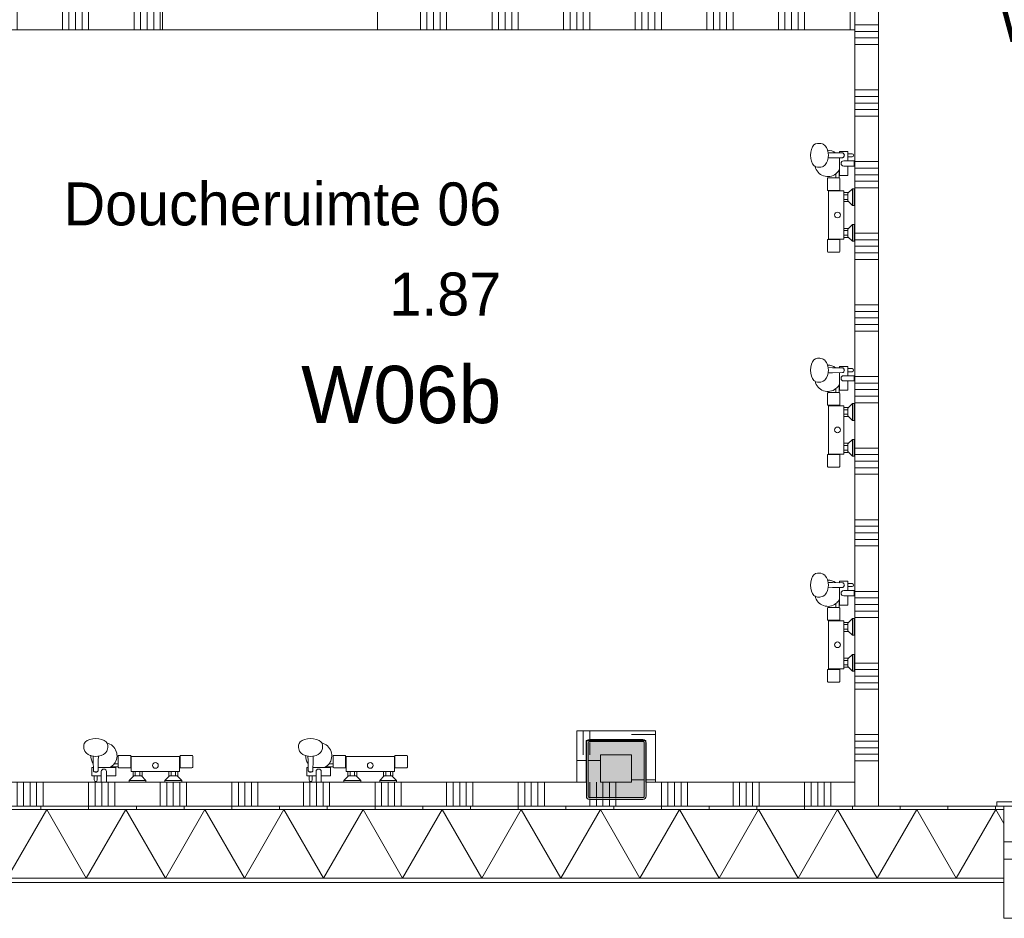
# Model space of a CAD drawing. Header units: millimetres. Extents: x -850 to 154668, y -25041 to 71030.
# Tile 19 of 211: x 47111 to 51237, y -470 to 3293. Entities that reach past the tile are written whole.
import ezdxf
from ezdxf.enums import TextEntityAlignment as Align

# ---------------------------------------------------------------- set-up
doc = ezdxf.new("R2010")
doc.units = ezdxf.units.MM
doc.header["$MEASUREMENT"] = 0
doc.linetypes.add('B0702', pattern=[117.37, 78.119999, -39.250001])
for name, color, linetype in [('New_# trashcan Laagscheidingslijnen', 7, 'Continuous'), ('New_21 Buitenwanden', 7, 'Continuous'), ('New_21 Buitenwanden Doorsnede-arcering', 7, 'Continuous'), ('New_21 Buitenwanden Laagscheidingslijnen', 7, 'Continuous'), ('New_21 Buitenwanden Ramen', 7, 'Continuous'), ('New_22 NC Binnenwanden', 7, 'Continuous'), ('New_22 NC Binnenwanden Deuren', 7, 'Continuous'), ('New_22 NC Binnenwanden Doorsnede-arcering', 7, 'Continuous'), ('New_23 Vloeren', 7, 'Continuous'), ('New_74 Sanitair', 7, 'Continuous'), ('New_Z Ruimtefuncties', 7, 'Continuous'), ('New_Z Ruimtefuncties Zone omranding', 7, 'Continuous'), ('New_Z Ruimtefuncties Zone tekst', 7, 'Continuous'), ('S-COLS-____-OTLN.RVT S', 7, 'Continuous'), ('S-COLS-____-OTLN.RVT S 2D arcering', 7, 'Continuous')]:
    doc.layers.add(name, color=color, linetype=linetype)
doc.styles.add('GENERATED_STYLE_1', font='txt')
doc.styles.add('GENERATED_STYLE_2', font='txt')

# ---------------------------------------------------------------- blocks, each defined once
blk = doc.blocks.new('Slab_4_2', base_point=(42240, 24215))
at = {"layer": 'New_23 Vloeren', "color": 1, "linetype": 'Continuous', "lineweight": 0, "flags": 128}
blk.add_lwpolyline([(73125, 1975.4), (61760, 1975.4), (61760, 0), (45460.8, 0), (45460.8, 6520), (44275, 6520), (44275, 22415), (42240, 22415), (42240, 24215), (45785, 24215), (45785, 24035), (45785.9, 24035), (45785.9, 22795.4), (45875.9, 22795.4), (45875.9, 22645), (45785.9, 22645), (45785.9, 21400), (49560, 21400), (49560, 23250, 0.378329), (48662.8, 24261.4), (47275.4, 24261.4), (47275.4, 26285)], format="xyb", dxfattribs=at)
blk = doc.blocks.new('*X80')
at = {"layer": 'New_22 NC Binnenwanden Doorsnede-arcering', "color": 254, "linetype": 'Continuous', "lineweight": 0, "true_color": 0xe9ebeb}
for p, q in [((45900, 100), (45900, 0)), ((45927.4, 100), (45927.4, 0)), ((45954.9, 100), (45954.9, 0)), ((45982.3, 100), (45982.3, 0)), ((46009.7, 100), (46009.7, 0)), ((46200, 100), (46200, 0)), ((46227.4, 100), (46227.4, 0)), ((46254.9, 100), (46254.9, 0)), ((46282.3, 100), (46282.3, 0)), ((46309.7, 100), (46309.7, 0)), ((46500, 100), (46500, 0)), ((46527.4, 100), (46527.4, 0)), ((46554.9, 100), (46554.9, 0)), ((46582.3, 100), (46582.3, 0)), ((46609.7, 100), (46609.7, 0)), ((46800, 100), (46800, 0)), ((46827.4, 100), (46827.4, 0)), ((46854.9, 100), (46854.9, 0)), ((46882.3, 100), (46882.3, 0)), ((46909.7, 100), (46909.7, 0)), ((47100, 100), (47100, 0)), ((47127.4, 100), (47127.4, 0)), ((47154.9, 100), (47154.9, 0)), ((47182.3, 100), (47182.3, 0)), ((47209.7, 100), (47209.7, 0)), ((47400, 100), (47400, 0)), ((47427.4, 100), (47427.4, 0)), ((47454.9, 100), (47454.9, 0)), ((47482.3, 100), (47482.3, 0)), ((47509.7, 100), (47509.7, 0)), ((47700, 100), (47700, 0)), ((47727.4, 100), (47727.4, 0)), ((47754.9, 100), (47754.9, 0)), ((47782.3, 100), (47782.3, 0)), ((47809.7, 100), (47809.7, 0)), ((48000, 100), (48000, 0)), ((48027.4, 100), (48027.4, 0)), ((48054.9, 100), (48054.9, 0)), ((48082.3, 100), (48082.3, 0)), ((48109.7, 100), (48109.7, 0)), ((48300, 100), (48300, 0)), ((48327.4, 100), (48327.4, 0)), ((48354.9, 100), (48354.9, 0)), ((48382.3, 100), (48382.3, 0)), ((48409.7, 100), (48409.7, 0)), ((48600, 100), (48600, 0)), ((48627.4, 100), (48627.4, 0)), ((48654.9, 100), (48654.9, 0)), ((48682.3, 100), (48682.3, 0)), ((48709.7, 100), (48709.7, 0)), ((48900, 100), (48900, 0)), ((48927.4, 100), (48927.4, 0)), ((48954.9, 100), (48954.9, 0)), ((48982.3, 100), (48982.3, 0)), ((49009.7, 100), (49009.7, 0)), ((49200, 100), (49200, 0)), ((49227.4, 100), (49227.4, 0)), ((49254.9, 100), (49254.9, 0)), ((49282.3, 100), (49282.3, 0)), ((49309.7, 100), (49309.7, 0)), ((49800, 100), (49800, 0)), ((49827.4, 100), (49827.4, 0)), ((49854.9, 100), (49854.9, 0)), ((49882.3, 100), (49882.3, 0)), ((49909.7, 100), (49909.7, 0)), ((50100, 100), (50100, 0)), ((50127.4, 100), (50127.4, 0)), ((50154.9, 100), (50154.9, 0)), ((50182.3, 100), (50182.3, 0)), ((50209.7, 100), (50209.7, 0)), ((50400, 100), (50400, 0)), ((50427.4, 100), (50427.4, 0)), ((50454.9, 100), (50454.9, 0)), ((50482.3, 100), (50482.3, 0)), ((50509.7, 100), (50509.7, 0)), ((45600, 25), (45600, 0)), ((45627.4, 25), (45627.4, 0)), ((45654.9, 25), (45654.9, 0)), ((45682.3, 25), (45682.3, 0)), ((45709.7, 25), (45709.7, 0)), ((49500, 25.4), (49500, 0)), ((49527.4, 25), (49527.4, 0)), ((49554.9, 25), (49554.9, 0)), ((49582.3, 25), (49582.3, 0)), ((49609.7, 25), (49609.7, 0))]:
    blk.add_line(p, q, dxfattribs=at)
blk = doc.blocks.new('*X81')
at = {"layer": 'New_22 NC Binnenwanden Doorsnede-arcering', "color": 254, "linetype": 'Continuous', "lineweight": 0, "true_color": 0xe9ebeb}
for p, q in [((49500, 100), (49500, 33.4)), ((49527.4, 100), (49527.4, 33)), ((49554.9, 100), (49554.9, 33)), ((49582.3, 100), (49582.3, 33)), ((49609.7, 100), (49609.7, 33))]:
    blk.add_line(p, q, dxfattribs=at)
blk = doc.blocks.new('*X82')
at = {"layer": 'New_22 NC Binnenwanden Doorsnede-arcering', "color": 254, "linetype": 'Continuous', "lineweight": 0, "true_color": 0xe9ebeb}
for p, q in [((45600, 100), (45600, 33)), ((45627.4, 100), (45627.4, 33)), ((45654.9, 100), (45654.9, 33)), ((45682.3, 100), (45682.3, 33)), ((45709.7, 100), (45709.7, 33))]:
    blk.add_line(p, q, dxfattribs=at)
blk = doc.blocks.new('Wall_15_2', base_point=(45460, 0))
at = {"layer": 'New_22 NC Binnenwanden', "color": 8, "linetype": 'Continuous', "lineweight": 0, "true_color": 0x778488, "flags": 128}
for points in [[(45485, 100), (45460, 100)], [(45460, 0), (45460, 100)], [(45675, 100), (45493, 100)], [(49445, 100), (45775, 100)], [(49675, 100), (49545, 100)], [(50610, 100), (49775, 100)], [(50610, 0), (50610, 100)], [(45460, 0), (50610, 0)]]:
    blk.add_lwpolyline(points, dxfattribs=at)
at = {"layer": 'New_22 NC Binnenwanden', "color": 8, "lineweight": 0, "true_color": 0x778488}
for name in ['*X80', '*X82', '*X81']:
    blk.add_blockref(name, (0, 0), dxfattribs=at)
blk = doc.blocks.new('Douche armatuur 22')
at = {"layer": 'New_74 Sanitair', "color": 1, "linetype": 'Continuous', "lineweight": 0}
for p, q in [((-40, 0), (-110, 0)), ((-110, 0), (-110, -7)), ((-40, -7), (-40, 0)), ((110, 0), (40, 0)), ((40, 0), (40, -7)), ((110, -7), (110, 0)), ((-110, -7), (-91, -27)), ((-110, -7), (-40, -7)), ((-91, -27), (-94, -27)), ((-94, -27), (-94, -44)), ((-91, -27), (-59, -27)), ((-84.5, -27), (-84.5, -44)), ((-65.5, -27), (-65.5, -44)), ((-59, -27), (-40, -7)), ((-56, -27), (-59, -27)), ((-56, -44), (-56, -27)), ((40, -7), (59, -27)), ((40, -7), (110, -7)), ((59, -27), (56, -27)), ((56, -27), (56, -44)), ((59, -27), (91, -27)), ((65.5, -27), (65.5, -44)), ((84.5, -27), (84.5, -44)), ((91, -27), (110, -7)), ((94, -27), (91, -27)), ((94, -44), (94, -27)), ((205, -26), (166, -26)), ((166, -26), (166, -62)), ((227, 0), (205, 0)), ((205, 0), (205, -26)), ((205, -26), (205, -44)), ((227, -26), (227, 0)), ((243.5, -26), (227, -26)), ((227, -44), (227, -26)), ((227, -44), (227, -26)), ((243.5, -9), (243.5, -26)), ((243.5, -26), (256.5, -26)), ((250, -41.2), (247.4, -41.6)), ((252.6, -41.6), (250, -41.2)), ((256.5, -26), (256.5, -9)), ((266, -26), (256.5, -26)), ((266, -62), (266, -26)), ((-156, -63.1), (-156, -108.9)), ((-103, -60.1), (-153, -60.1)), ((-103, -61), (-103, -60.1)), ((-101, -61), (-103, -61)), ((-103, -61), (-103, -107)), ((-94, -44), (-101, -44)), ((-101, -44), (-101, -61)), ((-101, -107), (-101, -61)), ((-94, -44), (-56, -44)), ((56, -44), (-56, -44)), ((56, -44), (94, -44)), ((101, -44), (94, -44)), ((101, -61), (101, -44)), ((103, -61), (101, -61)), ((101, -61), (101, -107.2)), ((153, -60.1), (103, -60.1)), ((103, -60.1), (103, -61)), ((103, -107), (103, -61)), ((156, -63.5), (156, -63.1)), ((187.3, -63.5), (156, -63.5)), ((156, -76.5), (156, -63.5)), ((156, -108.9), (156, -76.5)), ((156, -76.5), (172.7, -76.5)), ((166, -62), (190, -62)), ((190, -62), (239.8, -62)), ((239.5, -91.1), (240, -48.8)), ((240, -48.8), (240.2, -47.2)), ((240.2, -47.2), (240.9, -45.7)), ((240.9, -45.7), (242.1, -44.3)), ((242.1, -44.3), (243.5, -43.3)), ((243.5, -43.3), (245, -42.8)), ((247.4, -41.6), (245, -42.8)), ((245, -42.8), (245.2, -42.7)), ((245, -42.8), (245, -42.8)), ((245.2, -42.7), (247, -42.5)), ((247, -42.5), (253, -42.5)), ((255, -42.8), (252.6, -41.6)), ((253, -42.5), (254.8, -42.7)), ((254.8, -42.7), (255, -42.8)), ((255, -42.8), (255, -42.8)), ((255, -42.8), (256.5, -43.3)), ((256.5, -43.3), (257.9, -44.3)), ((257.9, -44.3), (259.1, -45.7)), ((259.1, -45.7), (259.8, -47.2)), ((259.8, -47.2), (260, -48.8)), ((260.5, -91.1), (260, -48.8)), ((260.3, -77.9), (260.2, -62)), ((260.2, -62), (266, -62)), ((-153, -111.9), (-103, -111.9)), ((-103, -111.9), (-103, -107)), ((-103, -107), (-101, -107)), ((-101, -107), (-101, -107.2)), ((-101, -107.2), (-101, -107.8)), ((-101, -107.8), (-101, -108)), ((-101, -108), (101, -108)), ((101, -107.2), (101, -107)), ((101, -107), (103, -107)), ((101, -107.8), (101, -107.2)), ((101, -108), (101, -107.8)), ((103, -107), (103, -111.9)), ((103, -111.9), (153, -111.9)), ((208.4, -123.6), (203.6, -130.3)), ((210.5, -121.8), (208.4, -123.6)), ((217.8, -116.4), (210.5, -121.8)), ((227.2, -112.2), (217.8, -116.4)), ((232.4, -110.8), (227.2, -112.2)), ((240.9, -108.8), (232.4, -110.8)), ((239, -109.3), (239.5, -91.1)), ((250, -108.1), (240.9, -108.8)), ((259.1, -108.8), (250, -108.1)), ((267.6, -110.8), (259.1, -108.8)), ((261, -109.3), (260.5, -91.1)), ((267.6, -110.8), (271, -111.7)), ((272.8, -112.2), (271, -111.7)), ((282.2, -116.4), (272.8, -112.2)), ((289.5, -121.8), (282.2, -116.4)), ((291.6, -123.6), (289.5, -121.8)), ((296.4, -130.3), (291.6, -123.6)), ((200.5, -140.4), (200, -143.6)), ((200, -143.6), (200, -154.2)), ((200, -154.2), (201.7, -161.6)), ((202.2, -133), (200.5, -140.4)), ((201.7, -161.6), (203.4, -164)), ((203.6, -130.3), (202.2, -133)), ((203.4, -164), (206.7, -168.5)), ((293.3, -168.5), (298.3, -161.6)), ((297.8, -133), (296.4, -130.3)), ((299.5, -140.4), (297.8, -133)), ((298.3, -161.6), (300, -154.2)), ((300, -143.6), (299.5, -140.4)), ((300, -154.2), (300, -143.6)), ((206.7, -168.5), (214.6, -174.5)), ((214.6, -174.5), (225, -179)), ((225, -179), (237.1, -181.9)), ((237.1, -181.9), (250, -182.9)), ((250, -182.9), (262.9, -181.9)), ((262.9, -181.9), (275, -179)), ((275, -179), (285.4, -174.5)), ((285.4, -174.5), (293.3, -168.5))]:
    blk.add_line(p, q, dxfattribs=at)
blk.add_circle((0, -70), 12, dxfattribs=at)
for centre, radius, start, end in [((250, -9), 6.5, 0, 180), ((-153, -63.1), 3, 90, 180), ((153, -63.1), 3, 0, 90), ((216, -110.5), 55, 141.8869, 256.7735), ((216, -110.5), 55, 121.3994, 141.8869), ((216, -110.5), 55, 118.2578, 121.3994), ((216, -44), 11, 180, 0), ((216.2, -110.3), 54.8, 358.5584, 36.3009), ((-153, -108.9), 3, 180, 270), ((153, -108.9), 3, 270, 0)]:
    blk.add_arc(centre, radius, start, end, dxfattribs=at)
blk = doc.blocks.new('*X804')
at = {"layer": 'New_22 NC Binnenwanden Doorsnede-arcering', "color": 254, "linetype": 'Continuous', "lineweight": 0, "true_color": 0xe9ebeb}
blk.add_line((49760, 300), (49775, 300), dxfattribs=at)
blk = doc.blocks.new('*X805')
at = {"layer": 'New_22 NC Binnenwanden Doorsnede-arcering', "color": 254, "linetype": 'Continuous', "lineweight": 0, "true_color": 0xe9ebeb}
blk.add_line((49675, 300), (49760, 300), dxfattribs=at)
blk = doc.blocks.new('*X807')
at = {"layer": 'New_22 NC Binnenwanden Doorsnede-arcering', "color": 254, "linetype": 'Continuous', "lineweight": 0, "true_color": 0xe9ebeb}
blk.add_line((49675, 109.7), (49727, 109.7), dxfattribs=at)
blk = doc.blocks.new('*X808')
at = {"layer": 'New_22 NC Binnenwanden Doorsnede-arcering', "color": 254, "linetype": 'Continuous', "lineweight": 0, "true_color": 0xe9ebeb}
blk.add_line((49735, 109.7), (49775, 109.7), dxfattribs=at)
blk = doc.blocks.new('Wall_146_2', base_point=(49775, 0))
at = {"layer": 'New_# trashcan Laagscheidingslijnen', "color": 8, "linetype": 'Continuous', "lineweight": 0, "true_color": 0x778488}
for p, q in [((49675, 200), (49675, 100)), ((49775, 100), (49775, 200))]:
    blk.add_line(p, q, dxfattribs=at)
at = {"layer": 'New_22 NC Binnenwanden', "color": 8, "linetype": 'Continuous', "lineweight": 0, "true_color": 0x778488, "flags": 128}
for points in [[(49775, 315), (49675, 315)], [(49775, 200), (49775, 315)], [(49675, 215), (49675, 200)]]:
    blk.add_lwpolyline(points, dxfattribs=at)
at = {"layer": 'New_22 NC Binnenwanden', "color": 8, "lineweight": 0, "true_color": 0x778488}
for name in ['*X805', '*X804', '*X807', '*X808']:
    blk.add_blockref(name, (0, 0), dxfattribs=at)
blk = doc.blocks.new('*X812')
at = {"layer": 'New_22 NC Binnenwanden Doorsnede-arcering', "color": 254, "linetype": 'Continuous', "lineweight": 0, "true_color": 0xe9ebeb}
for p, q in [((49445.1, 314.9), (49445.1, 315)), ((49472.6, 287.4), (49472.6, 315)), ((49500, 274.6), (49500, 315))]:
    blk.add_line(p, q, dxfattribs=at)
blk = doc.blocks.new('*X813')
at = {"layer": 'New_22 NC Binnenwanden Doorsnede-arcering', "color": 254, "linetype": 'Continuous', "lineweight": 0, "true_color": 0xe9ebeb}
blk.add_line((49500, 260), (49500, 266.6), dxfattribs=at)
blk = doc.blocks.new('*X814')
at = {"layer": 'New_22 NC Binnenwanden Doorsnede-arcering', "color": 254, "linetype": 'Continuous', "lineweight": 0, "true_color": 0xe9ebeb}
for p, q in [((49445.1, 215), (49445.1, 314.9)), ((49472.6, 215), (49472.6, 287.4))]:
    blk.add_line(p, q, dxfattribs=at)
blk = doc.blocks.new('*X815')
at = {"layer": 'New_22 NC Binnenwanden Doorsnede-arcering', "color": 254, "linetype": 'Continuous', "lineweight": 0, "true_color": 0xe9ebeb}
blk.add_line((49500, 215), (49500, 260), dxfattribs=at)
blk = doc.blocks.new('Wall_147_2', base_point=(49775, 315))
at = {"layer": 'New_22 NC Binnenwanden', "color": 8, "linetype": 'Continuous', "lineweight": 0, "true_color": 0x778488, "flags": 128}
for points in [[(49675, 315), (49445, 315)], [(49445, 315), (49445, 215)], [(49545, 215), (49675, 215)]]:
    blk.add_lwpolyline(points, dxfattribs=at)
at = {"layer": 'New_22 NC Binnenwanden', "color": 8, "lineweight": 0, "true_color": 0x778488}
for name in ['*X812', '*X814', '*X813', '*X815']:
    blk.add_blockref(name, (0, 0), dxfattribs=at)
blk = doc.blocks.new('*X819')
at = {"layer": 'New_22 NC Binnenwanden Doorsnede-arcering', "color": 254, "linetype": 'Continuous', "lineweight": 0, "true_color": 0xe9ebeb}
blk.add_line((49485, 190.3), (49445, 190.3), dxfattribs=at)
blk = doc.blocks.new('*X820')
at = {"layer": 'New_22 NC Binnenwanden Doorsnede-arcering', "color": 254, "linetype": 'Continuous', "lineweight": 0, "true_color": 0xe9ebeb}
blk.add_line((49545, 190.3), (49493, 190.3), dxfattribs=at)
blk = doc.blocks.new('Wall_148_2', base_point=(49445, 315))
at = {"layer": 'New_# trashcan Laagscheidingslijnen', "color": 8, "linetype": 'Continuous', "lineweight": 0, "true_color": 0x778488}
for p, q in [((49445, 200), (49445, 100)), ((49545, 100), (49545, 200))]:
    blk.add_line(p, q, dxfattribs=at)
at = {"layer": 'New_22 NC Binnenwanden', "color": 8, "linetype": 'Continuous', "lineweight": 0, "true_color": 0x778488, "flags": 128}
for points in [[(49445, 215), (49445, 200)], [(49545, 200), (49545, 215)]]:
    blk.add_lwpolyline(points, dxfattribs=at)
at = {"layer": 'New_22 NC Binnenwanden', "color": 8, "lineweight": 0, "true_color": 0x778488}
for name in ['*X819', '*X820']:
    blk.add_blockref(name, (0, 0), dxfattribs=at)
blk = doc.blocks.new('*X1056')
at = {"layer": 'New_21 Buitenwanden Doorsnede-arcering', "linetype": 'Continuous', "lineweight": 0, "true_color": 0xe9ebeb}
for points in [[(45750, -302.1), (45600, -302.1), (45600, -302.2), (45750, -302.2)], [(46050, -302.1), (45900, -302.1), (45900, -302.2), (46050, -302.2)], [(46350, -302.1), (46200, -302.1), (46200, -302.2), (46350, -302.2)], [(46650, -302.1), (46500, -302.1), (46500, -302.2), (46650, -302.2)], [(46950, -302.1), (46800, -302.1), (46800, -302.2), (46950, -302.2)], [(47250, -302.1), (47100, -302.1), (47100, -302.2), (47250, -302.2)], [(47550, -302.1), (47400, -302.1), (47400, -302.2), (47550, -302.2)], [(47850, -302.1), (47700, -302.1), (47700, -302.2), (47850, -302.2)], [(48150, -302.1), (48000, -302.1), (48000, -302.2), (48150, -302.2)], [(48450, -302.1), (48300, -302.1), (48300, -302.2), (48450, -302.2)], [(48750, -302.1), (48600, -302.1), (48600, -302.2), (48750, -302.2)], [(49050, -302.1), (48900, -302.1), (48900, -302.2), (49050, -302.2)], [(49350, -302.1), (49200, -302.1), (49200, -302.2), (49350, -302.2)], [(49650, -302.1), (49500, -302.1), (49500, -302.2), (49650, -302.2)], [(49950, -302.1), (49800, -302.1), (49800, -302.2), (49950, -302.2)], [(50250, -302.1), (50100, -302.1), (50100, -302.2), (50250, -302.2)], [(50550, -302.1), (50400, -302.1), (50400, -302.2), (50550, -302.2)], [(50850, -302.1), (50700, -302.1), (50700, -302.2), (50850, -302.2)], [(51150, -302.1), (51000, -302.1), (51000, -302.2), (51150, -302.2)]]:
    blk.add_hatch(color=254, dxfattribs=at).paths.add_polyline_path(points)
blk = doc.blocks.new('*X1062')
at = {"layer": 'New_21 Buitenwanden Doorsnede-arcering', "linetype": 'Continuous', "lineweight": 0, "true_color": 0xe9ebeb}
for points in [[(45750, -15), (45600, -15), (45600, -15.1), (45750, -15.1)], [(46050, -15), (45900, -15), (45900, -15.1), (46050, -15.1)], [(46350, -15), (46200, -15), (46200, -15.1), (46350, -15.1)], [(46650, -15), (46500, -15), (46500, -15.1), (46650, -15.1)], [(46950, -15), (46800, -15), (46800, -15.1), (46950, -15.1)], [(47250, -15), (47100, -15), (47100, -15.1), (47250, -15.1)], [(47550, -15), (47400, -15), (47400, -15.1), (47550, -15.1)], [(47850, -15), (47700, -15), (47700, -15.1), (47850, -15.1)], [(48150, -15), (48000, -15), (48000, -15.1), (48150, -15.1)], [(48450, -15), (48300, -15), (48300, -15.1), (48450, -15.1)], [(48750, -15), (48600, -15), (48600, -15.1), (48750, -15.1)], [(49050, -15), (48900, -15), (48900, -15.1), (49050, -15.1)], [(49350, -15), (49200, -15), (49200, -15.1), (49350, -15.1)], [(49650, -15), (49500, -15), (49500, -15.1), (49650, -15.1)], [(49950, -15), (49800, -15), (49800, -15.1), (49950, -15.1)], [(50250, -15), (50100, -15), (50100, -15.1), (50250, -15.1)], [(50550, -15), (50400, -15), (50400, -15.1), (50550, -15.1)], [(50850, -15), (50700, -15), (50700, -15.1), (50850, -15.1)], [(51150, -15), (51000, -15), (51000, -15.1), (51150, -15.1)]]:
    blk.add_hatch(color=254, dxfattribs=at).paths.add_polyline_path(points)
blk = doc.blocks.new('*X1068')
at = {"layer": 'New_21 Buitenwanden Doorsnede-arcering', "color": 254, "linetype": 'Continuous', "lineweight": 0, "true_color": 0xe9ebeb}
for p, q in [((45510, -114.5), (45567.4, -15.1)), ((45733.1, -302.1), (45567.4, -15.1)), ((45733.1, -302.1), (45898.8, -15.1)), ((46064.5, -302.1), (45898.8, -15.1)), ((46064.5, -302.1), (46230.2, -15.1)), ((46395.9, -302.1), (46230.2, -15.1)), ((46395.9, -302.1), (46561.6, -15.1)), ((46727.3, -302.1), (46561.6, -15.1)), ((46727.3, -302.1), (46893, -15.1)), ((47058.7, -302.1), (46893, -15.1)), ((47058.7, -302.1), (47224.4, -15.1)), ((47390.1, -302.1), (47224.4, -15.1)), ((47390.1, -302.1), (47555.8, -15.1)), ((47721.5, -302.1), (47555.8, -15.1)), ((47721.5, -302.1), (47887.2, -15.1)), ((48052.9, -302.1), (47887.2, -15.1)), ((48052.9, -302.1), (48218.6, -15.1)), ((48384.3, -302.1), (48218.6, -15.1)), ((48384.3, -302.1), (48550, -15.1)), ((48715.7, -302.1), (48550, -15.1)), ((48715.7, -302.1), (48881.4, -15.1)), ((49047.1, -302.1), (48881.4, -15.1)), ((49047.1, -302.1), (49212.8, -15.1)), ((49378.5, -302.1), (49212.8, -15.1)), ((49378.5, -302.1), (49544.2, -15.1)), ((49709.9, -302.1), (49544.2, -15.1)), ((49709.9, -302.1), (49875.6, -15.1)), ((50041.3, -302.1), (49875.6, -15.1)), ((50041.3, -302.1), (50207, -15.1)), ((50372.7, -302.1), (50207, -15.1)), ((50372.7, -302.1), (50538.4, -15.1)), ((50704.1, -302.1), (50538.4, -15.1)), ((50704.1, -302.1), (50869.8, -15.1)), ((51035.5, -302.1), (50869.8, -15.1)), ((51035.5, -302.1), (51201.2, -15.1)), ((51235, -73.7), (51201.2, -15.1))]:
    blk.add_line(p, q, dxfattribs=at)
blk = doc.blocks.new('R1 22_7')
at = {"layer": 'New_21 Buitenwanden Ramen', "color": 1, "linetype": 'Continuous', "lineweight": 0}
for p, q in [((-725, 150.2), (-725, 168.2)), ((-725, 168.2), (680, 168.2)), ((680, 168.2), (680, 150.2)), ((-650, 150.2), (-680, 150.2)), ((-650, 150.2), (-680, 150.2)), ((-650, 135.2), (-650, 150.2)), ((-650, 135.2), (-650, 150.2)), ((-650, 0), (-650, 135.1)), ((-650, 0), (-650, 135.1)), ((650, 135.2), (650, 150.2)), ((650, 135.2), (650, 150.2)), ((650, 150.2), (680, 150.2)), ((650, 150.2), (680, 150.2)), ((650, 0), (650, 135.1)), ((650, 0), (650, 135.1)), ((-650, 0), (-577, 0)), ((-650, -72), (-650, 0)), ((-650, -72), (-650, 0)), ((-577, 0), (-577, -72)), ((-577, 0), (577, 0)), ((577, -72), (577, 0)), ((577, 0), (650, 0)), ((650, -72), (650, 0)), ((650, -72), (650, 0)), ((-577, -72), (-650, -72)), ((-650, -152), (-650, -72)), ((577, -72), (-577, -72)), ((650, -72), (577, -72)), ((650, -152), (650, -72)), ((-650, -170), (-650, -320)), ((650, -320), (650, -170)), ((-650, -320), (650, -320))]:
    blk.add_line(p, q, dxfattribs=at)
at = {"layer": 'New_21 Buitenwanden Ramen', "color": 9, "linetype": 'Continuous', "lineweight": 0}
for p, q in [((-650, 150.2), (650, 150.2)), ((-650, 135.1), (-650, 135.2)), ((-650, 135.1), (-650, 135.2)), ((650, 135.1), (650, 135.2)), ((650, 135.1), (650, 135.2)), ((-650, -170), (-650, -152)), ((650, -170), (650, -152))]:
    blk.add_line(p, q, dxfattribs=at)
blk = doc.blocks.new('Wall_156_2', base_point=(30010, 0))
at = {"layer": 'New_21 Buitenwanden Doorsnede-arcering', "linetype": 'Continuous', "lineweight": 0, "true_color": 0xe9ebeb}
h = blk.add_hatch(dxfattribs=at)
h.set_pattern_fill('930_Lijnen_vert_200_0002', color=254, style=0, pattern_type=2)
h.set_pattern_definition([(90, (0, 0), (-200, 0), [])])
h.paths.add_polyline_path([(51235, 0), (45510, 0), (45510, -15), (51235, -15)])
at = {"layer": 'New_21 Buitenwanden', "color": 8, "linetype": 'Continuous', "lineweight": 0, "true_color": 0x778488}
for p, q in [((51235, 0), (51205, 0)), ((51235, -15), (51235, 0)), ((51235, -15.1), (51235, -15)), ((51235, -150.2), (51235, -15.1)), ((51235, -222.2), (51235, -150.2)), ((51235, -302.2), (51235, -222.2)), ((51235, -320.2), (51235, -302.2))]:
    blk.add_line(p, q, dxfattribs=at)
at = {"layer": 'New_21 Buitenwanden', "color": 8, "linetype": 'Continuous', "lineweight": 0, "true_color": 0x778488, "flags": 128}
for points in [[(51235, 0), (45510, 0)], [(45510, -320.2), (51235, -320.2)]]:
    blk.add_lwpolyline(points, dxfattribs=at)
at = {"layer": 'New_21 Buitenwanden Laagscheidingslijnen', "color": 8, "linetype": 'Continuous', "lineweight": 0, "true_color": 0x778488}
for p, q in [((51235, -15), (45510, -15)), ((51235, -15.1), (45510, -15.1)), ((45510, -302.1), (51235, -302.1)), ((45510, -302.2), (51235, -302.2))]:
    blk.add_line(p, q, dxfattribs=at)
at = {"layer": 'New_21 Buitenwanden', "color": 8, "lineweight": 0, "true_color": 0x778488}
for name in ['*X1068', '*X1062', '*X1056']:
    blk.add_blockref(name, (0, 0), dxfattribs=at)
at = {"layer": 'New_21 Buitenwanden Ramen', "color": 1, "linetype": 'Continuous', "lineweight": 0, "xscale": -1, "zscale": 1000}
blk.add_blockref('R1 22_7', (51885, -150.2), dxfattribs=at)
blk = doc.blocks.new('Column 241[81]_2', base_point=(0.5, 3))
at = {"layer": 'S-COLS-____-OTLN.RVT S 2D arcering', "linetype": 'Continuous', "lineweight": 0, "true_color": 0x778488}
h = blk.add_hatch(color=8, dxfattribs=at)
h.paths.add_polyline_path([(49485.5, 41), (49486.5, 36), (49489.3, 31.8), (49493.5, 28.9), (49498.5, 28), (49722.5, 28), (49727.5, 28.9), (49731.7, 31.8), (49734.5, 36), (49735.5, 41), (49735.5, 265), (49734.5, 269.9), (49731.7, 274.1), (49727.5, 277), (49722.5, 278), (49498.5, 278), (49493.5, 277), (49489.3, 274.1), (49486.5, 269.9), (49485.5, 265)])
h.paths.add_polyline_path([(49722.5, 36), (49498.5, 36), (49496.6, 36.3), (49495, 37.4), (49493.9, 39), (49493.5, 41), (49493.5, 265), (49493.9, 266.9), (49495, 268.5), (49496.6, 269.6), (49498.5, 270), (49722.5, 270), (49724.4, 269.6), (49726.1, 268.5), (49727.1, 266.9), (49727.5, 265), (49727.5, 41), (49727.1, 39), (49726.1, 37.4), (49724.4, 36.3)], flags=0)
blk.add_hatch(color=8, dxfattribs=at).paths.add_polyline_path([(49722.5, 270), (49498.5, 270), (49496.6, 269.6), (49495, 268.5), (49493.9, 266.9), (49493.5, 265), (49493.5, 41), (49493.9, 39), (49495, 37.4), (49496.6, 36.3), (49498.5, 36), (49722.5, 36), (49724.4, 36.3), (49726.1, 37.4), (49727.1, 39), (49727.5, 41), (49727.5, 265), (49727.1, 266.9), (49726.1, 268.5), (49724.4, 269.6)])
at = {"layer": 'S-COLS-____-OTLN.RVT S', "color": 1, "linetype": 'Continuous', "lineweight": 0}
for p, q in [((49486.5, 269.9), (49485.5, 265)), ((49485.5, 265), (49485.5, 41)), ((49489.3, 274.1), (49486.5, 269.9)), ((49493.5, 277), (49489.3, 274.1)), ((49498.5, 278), (49493.5, 277)), ((49493.5, 265), (49493.9, 266.9)), ((49493.5, 41), (49493.5, 265)), ((49493.9, 266.9), (49495, 268.5)), ((49495, 268.5), (49496.6, 269.6)), ((49496.6, 269.6), (49498.5, 270)), ((49722.5, 278), (49498.5, 278)), ((49498.5, 270), (49722.5, 270)), ((49727.5, 277), (49722.5, 278)), ((49722.5, 270), (49724.4, 269.6)), ((49724.4, 269.6), (49726.1, 268.5)), ((49726.1, 268.5), (49727.1, 266.9)), ((49727.1, 266.9), (49727.5, 265)), ((49731.7, 274.1), (49727.5, 277)), ((49727.5, 265), (49727.5, 41)), ((49734.5, 269.9), (49731.7, 274.1)), ((49735.5, 265), (49734.5, 269.9)), ((49735.5, 41), (49735.5, 265)), ((49485.5, 41), (49486.5, 36)), ((49486.5, 36), (49489.3, 31.8)), ((49489.3, 31.8), (49493.5, 28.9)), ((49493.9, 39), (49493.5, 41)), ((49493.5, 28.9), (49498.5, 28)), ((49495, 37.4), (49493.9, 39)), ((49496.6, 36.3), (49495, 37.4)), ((49498.5, 36), (49496.6, 36.3)), ((49722.5, 36), (49498.5, 36)), ((49498.5, 28), (49722.5, 28)), ((49724.4, 36.3), (49722.5, 36)), ((49722.5, 28), (49727.5, 28.9)), ((49726.1, 37.4), (49724.4, 36.3)), ((49727.1, 39), (49726.1, 37.4)), ((49727.5, 41), (49727.1, 39)), ((49727.5, 28.9), (49731.7, 31.8)), ((49731.7, 31.8), (49734.5, 36)), ((49734.5, 36), (49735.5, 41))]:
    blk.add_line(p, q, dxfattribs=at)
blk = doc.blocks.new('*X2518')
at = {"layer": 'New_22 NC Binnenwanden Doorsnede-arcering', "color": 254, "linetype": 'Continuous', "lineweight": 0, "true_color": 0xe9ebeb}
for p, q in [((50642.7, 3271.5), (50610.1, 3271.5)), ((50710.1, 3271.5), (50642.7, 3271.5)), ((50642.7, 3244.1), (50610.1, 3244.1)), ((50710.1, 3244.1), (50642.7, 3244.1)), ((50642.7, 3216.6), (50610.1, 3216.6)), ((50642.7, 3189.2), (50610.1, 3189.2)), ((50710.1, 3216.6), (50642.7, 3216.6)), ((50710.1, 3189.2), (50642.7, 3189.2)), ((50642.7, 2998.9), (50610.1, 2998.9)), ((50642.7, 2971.5), (50610.1, 2971.5)), ((50710.1, 2998.9), (50642.7, 2998.9)), ((50710.1, 2971.5), (50642.7, 2971.5)), ((50642.7, 2944.1), (50610.1, 2944.1)), ((50710.1, 2944.1), (50642.7, 2944.1)), ((50642.7, 2916.6), (50610.1, 2916.6)), ((50642.7, 2889.2), (50610.1, 2889.2)), ((50710.1, 2916.6), (50642.7, 2916.6)), ((50710.1, 2889.2), (50642.7, 2889.2)), ((50642.7, 2698.9), (50610.1, 2698.9)), ((50710.1, 2698.9), (50642.7, 2698.9)), ((50642.7, 2671.5), (50610.1, 2671.5)), ((50642.7, 2644.1), (50610.1, 2644.1)), ((50710.1, 2671.5), (50642.7, 2671.5)), ((50710.1, 2644.1), (50642.7, 2644.1)), ((50642.7, 2616.6), (50610.1, 2616.6)), ((50710.1, 2616.6), (50642.7, 2616.6)), ((50642.7, 2589.2), (50610.1, 2589.2)), ((50710.1, 2589.2), (50642.7, 2589.2)), ((50642.7, 2398.9), (50610, 2398.9)), ((50710, 2398.9), (50642.7, 2398.9)), ((50642.7, 2371.5), (50610, 2371.5)), ((50710, 2371.5), (50642.7, 2371.5)), ((50642.7, 2344.1), (50610, 2344.1)), ((50642.7, 2316.6), (50610, 2316.6)), ((50710, 2344.1), (50642.7, 2344.1)), ((50710, 2316.6), (50642.7, 2316.6)), ((50642.7, 2289.2), (50610, 2289.2)), ((50710, 2289.2), (50642.7, 2289.2)), ((50642.7, 2098.9), (50610, 2098.9)), ((50642.7, 2071.5), (50610, 2071.5)), ((50710, 2098.9), (50642.7, 2098.9)), ((50710, 2071.5), (50642.7, 2071.5)), ((50642.7, 2044.1), (50610, 2044.1)), ((50710, 2044.1), (50642.7, 2044.1)), ((50642.7, 2016.6), (50610, 2016.6)), ((50642.7, 1989.2), (50610, 1989.2)), ((50710, 2016.6), (50642.7, 2016.6)), ((50710, 1989.2), (50642.7, 1989.2)), ((50642.6, 1798.9), (50610, 1798.9)), ((50710, 1798.9), (50642.6, 1798.9)), ((50642.6, 1771.5), (50610, 1771.5)), ((50642.6, 1744.1), (50610, 1744.1)), ((50710, 1771.5), (50642.6, 1771.5)), ((50710, 1744.1), (50642.6, 1744.1)), ((50642.6, 1716.6), (50610, 1716.6)), ((50710, 1716.6), (50642.6, 1716.6)), ((50642.6, 1689.2), (50610, 1689.2)), ((50710, 1689.2), (50642.6, 1689.2)), ((50642.6, 1498.9), (50610, 1498.9)), ((50710, 1498.9), (50642.6, 1498.9)), ((50642.6, 1471.5), (50610, 1471.5)), ((50642.6, 1444.1), (50610, 1444.1)), ((50710, 1471.5), (50642.6, 1471.5)), ((50710, 1444.1), (50642.6, 1444.1)), ((50642.6, 1416.6), (50610, 1416.6)), ((50710, 1416.6), (50642.6, 1416.6)), ((50642.6, 1389.2), (50610, 1389.2)), ((50710, 1389.2), (50642.6, 1389.2)), ((50642.6, 1198.9), (50610, 1198.9)), ((50710, 1198.9), (50642.6, 1198.9)), ((50642.6, 1171.5), (50610, 1171.5)), ((50710, 1171.5), (50642.6, 1171.5)), ((50642.6, 1144.1), (50610, 1144.1)), ((50642.6, 1116.6), (50610, 1116.6)), ((50710, 1144.1), (50642.6, 1144.1)), ((50710, 1116.6), (50642.6, 1116.6)), ((50642.6, 1089.2), (50610, 1089.2)), ((50710, 1089.2), (50642.6, 1089.2)), ((50642.6, 898.9), (50610, 898.9)), ((50642.6, 871.5), (50610, 871.5)), ((50710, 898.9), (50642.6, 898.9)), ((50710, 871.5), (50642.6, 871.5)), ((50642.6, 844.1), (50610, 844.1)), ((50710, 844.1), (50642.6, 844.1)), ((50642.6, 816.6), (50610, 816.6)), ((50642.6, 789.2), (50610, 789.2)), ((50710, 816.6), (50642.6, 816.6)), ((50710, 789.2), (50642.6, 789.2)), ((50642.6, 598.9), (50610, 598.9)), ((50710, 598.9), (50642.6, 598.9)), ((50642.6, 571.5), (50610, 571.5)), ((50642.6, 544.1), (50610, 544.1)), ((50710, 571.5), (50642.6, 571.5)), ((50710, 544.1), (50642.6, 544.1)), ((50642.6, 516.6), (50610, 516.6)), ((50710, 516.6), (50642.6, 516.6)), ((50642.6, 489.2), (50610, 489.2)), ((50710, 489.2), (50642.6, 489.2)), ((50642.6, 298.9), (50610, 298.9)), ((50710, 298.9), (50642.6, 298.9)), ((50642.6, 271.5), (50610, 271.5)), ((50710, 271.5), (50642.6, 271.5)), ((50642.6, 244.1), (50610, 244.1)), ((50642.6, 216.6), (50610, 216.6)), ((50710, 244.1), (50642.6, 244.1)), ((50710, 216.6), (50642.6, 216.6)), ((50642.6, 189.2), (50610, 189.2)), ((50710, 189.2), (50642.6, 189.2))]:
    blk.add_line(p, q, dxfattribs=at)
blk = doc.blocks.new('Wall_495_2', base_point=(50610.2, 8150.1))
at = {"layer": 'New_22 NC Binnenwanden', "color": 8, "linetype": 'Continuous', "lineweight": 0, "true_color": 0x778488, "flags": 128}
for points in [[(50710, 0), (50710.2, 8150.1)], [(50610.2, 8050.1), (50610, 0)], [(50610, 0), (50710, 0)]]:
    blk.add_lwpolyline(points, dxfattribs=at)
at = {"layer": 'New_22 NC Binnenwanden', "color": 8, "lineweight": 0, "true_color": 0x778488}
blk.add_blockref('*X2518', (0, 0), dxfattribs=at)
blk = doc.blocks.new('*X2521')
at = {"layer": 'New_22 NC Binnenwanden Doorsnede-arcering', "color": 254, "linetype": 'Continuous', "lineweight": 0, "true_color": 0xe9ebeb}
for p, q in [((45490.3, 3250), (45490.3, 3350)), ((45517.7, 3250), (45517.7, 3350)), ((45545.1, 3250), (45545.1, 3350)), ((45572.6, 3250), (45572.6, 3350)), ((45600, 3250), (45600, 3350)), ((45790.3, 3250), (45790.3, 3350)), ((45817.7, 3250), (45817.7, 3350)), ((45845.1, 3250), (45845.1, 3350)), ((45872.6, 3250), (45872.6, 3350)), ((45900, 3250), (45900, 3350)), ((46090.3, 3250), (46090.3, 3350)), ((46117.7, 3250), (46117.7, 3350)), ((46145.1, 3250), (46145.1, 3350)), ((46172.6, 3250), (46172.6, 3350)), ((46200, 3250), (46200, 3350)), ((46390.3, 3250), (46390.3, 3350)), ((46417.7, 3250), (46417.7, 3350)), ((46445.1, 3250), (46445.1, 3350)), ((46472.6, 3250), (46472.6, 3350)), ((46500, 3250), (46500, 3350)), ((46690.3, 3250), (46690.3, 3350)), ((46717.7, 3250), (46717.7, 3350)), ((46745.1, 3250), (46745.1, 3350)), ((46772.6, 3250), (46772.6, 3350)), ((46800, 3250), (46800, 3350)), ((46990.3, 3250), (46990.3, 3350)), ((47017.7, 3250), (47017.7, 3350)), ((47045.1, 3250), (47045.1, 3350)), ((47072.6, 3250), (47072.6, 3350)), ((47100, 3250), (47100, 3350)), ((47290.3, 3250), (47290.3, 3350)), ((47317.7, 3250), (47317.7, 3350)), ((47345.1, 3250), (47345.1, 3350)), ((47372.6, 3250), (47372.6, 3350)), ((47400, 3250), (47400, 3350)), ((47590.3, 3250), (47590.3, 3350)), ((47617.7, 3250), (47617.7, 3350)), ((47645.1, 3250), (47645.1, 3350)), ((47672.6, 3250), (47672.6, 3350)), ((47700, 3250), (47700, 3350))]:
    blk.add_line(p, q, dxfattribs=at)
blk = doc.blocks.new('*X2522')
at = {"layer": 'New_22 NC Binnenwanden Doorsnede-arcering', "color": 254, "linetype": 'Continuous', "lineweight": 0, "true_color": 0xe9ebeb}
for p, q in [((48790.3, 3250), (48790.3, 3350)), ((48817.7, 3250), (48817.7, 3350)), ((48845.1, 3250), (48845.1, 3350)), ((48872.6, 3250), (48872.6, 3350)), ((48900, 3250), (48900, 3350)), ((49090.3, 3250), (49090.3, 3350)), ((49117.7, 3250), (49117.7, 3350)), ((49145.1, 3250), (49145.1, 3350)), ((49172.6, 3250), (49172.6, 3350)), ((49200, 3250), (49200, 3350)), ((49390.3, 3250), (49390.3, 3350)), ((49417.7, 3250), (49417.7, 3350)), ((49445.1, 3250), (49445.1, 3350)), ((49472.6, 3250), (49472.6, 3350)), ((49500, 3250), (49500, 3350)), ((49690.3, 3250), (49690.3, 3350)), ((49717.7, 3250), (49717.7, 3350)), ((49745.1, 3250), (49745.1, 3350)), ((49772.6, 3250), (49772.6, 3350)), ((49800, 3250), (49800, 3350)), ((49990.3, 3250), (49990.3, 3350)), ((50017.7, 3250), (50017.7, 3350)), ((50045.1, 3250), (50045.1, 3350)), ((50072.6, 3250), (50072.6, 3350)), ((50100, 3250), (50100, 3350)), ((50290.3, 3250), (50290.3, 3350)), ((50317.7, 3250), (50317.7, 3350)), ((50345.1, 3250), (50345.1, 3350)), ((50372.6, 3250), (50372.6, 3350)), ((50400, 3250), (50400, 3350)), ((50590.3, 3250), (50590.3, 3350))]:
    blk.add_line(p, q, dxfattribs=at)
blk = doc.blocks.new('D rechthoekige opening 22_4')
at = {"layer": 'New_22 NC Binnenwanden Deuren', "color": 9, "linetype": 'B0702', "lineweight": 0}
for p, q in [((-450, 114), (450, 114)), ((-450, 14), (450, 14))]:
    blk.add_line(p, q, dxfattribs=at)
at = {"layer": 'New_22 NC Binnenwanden Deuren', "color": 7, "linetype": 'Continuous', "lineweight": 0}
for p, q in [((-450, 14), (-450, 114)), ((450, 14), (450, 114))]:
    blk.add_line(p, q, dxfattribs=at)
blk = doc.blocks.new('Wall_496_2', base_point=(50610, 3350))
at = {"layer": 'New_22 NC Binnenwanden', "color": 8, "linetype": 'Continuous', "lineweight": 0, "true_color": 0x778488}
for p, q in [((47709.9, 3350), (47709.9, 3250)), ((48609.9, 3350), (48609.9, 3250))]:
    blk.add_line(p, q, dxfattribs=at)
at = {"layer": 'New_22 NC Binnenwanden', "color": 8, "linetype": 'Continuous', "lineweight": 0, "true_color": 0x778488, "flags": 128}
for points in [[(47709.9, 3350), (45460.8, 3350)], [(45460.8, 3350), (45460.8, 3250)], [(50610, 3350), (48609.9, 3350)], [(50610, 3350), (50610, 3250)], [(45460.8, 3250), (47709.9, 3250)], [(48609.9, 3250), (50610, 3250)]]:
    blk.add_lwpolyline(points, dxfattribs=at)
at = {"layer": 'New_22 NC Binnenwanden', "color": 8, "lineweight": 0, "true_color": 0x778488}
for name in ['*X2521', '*X2522']:
    blk.add_blockref(name, (0, 0), dxfattribs=at)
at = {"layer": 'New_22 NC Binnenwanden Deuren', "color": 1, "linetype": 'Continuous', "lineweight": 0, "xscale": -1, "zscale": 1000, "rotation": 180}
blk.add_blockref('D rechthoekige opening 22_4', (48159.9, 3364), dxfattribs=at)
blk = doc.blocks.new('Doucheruimte 06_1.87_42_2', base_point=(48191.4, 2086.9))
at = {"layer": 'New_Z Ruimtefuncties Zone tekst', "color": 2, "lineweight": 0}
for tag, height, style, p in [('DUMMY_938', 180, 'GENERATED_STYLE_1', (49128.6, 2652.6)), ('ROOM_NAME', 180, 'GENERATED_STYLE_1', (49128.6, 2611.5)), ('DUMMY_939', 180, 'GENERATED_STYLE_1', (49128.6, 2275.5)), ('ROOM_NUMBER', 180, 'GENERATED_STYLE_1', (49128.6, 2234.3)), ('stWallCovering', 240, 'GENERATED_STYLE_2', (49128.6, 1843.5))]:
    blk.add_attdef(tag, text='', height=height, dxfattribs=dict(at, style=style)).set_placement(p, align=Align.TOP_RIGHT)
at = {"layer": 'New_Z Ruimtefuncties Zone tekst', "color": 2, "lineweight": 0, "style": 'GENERATED_STYLE_2'}
blk.add_attdef('DUMMY_940', text='', height=240, dxfattribs=at).set_placement((47254.2, 1898.3), align=Align.TOP_LEFT)
blk = doc.blocks.new('Werkruimte ICT_1.73_68_2', base_point=(52035.6, 2854.6))
at = {"layer": 'New_Z Ruimtefuncties Zone tekst', "color": 2, "lineweight": 0}
for tag, height, style, p in [('DUMMY_938', 180, 'GENERATED_STYLE_1', (52898, 3420.3)), ('ROOM_NAME', 180, 'GENERATED_STYLE_1', (52898, 3379.2)), ('DUMMY_939', 180, 'GENERATED_STYLE_1', (52898, 3043.2)), ('ROOM_NUMBER', 180, 'GENERATED_STYLE_1', (52898, 3002)), ('stWallCovering', 240, 'GENERATED_STYLE_2', (52898, 2611.2))]:
    blk.add_attdef(tag, text='', height=height, dxfattribs=dict(at, style=style)).set_placement(p, align=Align.TOP_RIGHT)
at = {"layer": 'New_Z Ruimtefuncties Zone tekst', "color": 2, "lineweight": 0, "style": 'GENERATED_STYLE_2'}
blk.add_attdef('DUMMY_940', text='', height=240, dxfattribs=at).set_placement((51173.3, 2666), align=Align.TOP_LEFT)

msp = doc.modelspace()

# ---------------------------------------------------------------- linework, layer by layer
at = {"layer": 'New_Z Ruimtefuncties Zone omranding', "color": 52, "linetype": 'Continuous', "lineweight": 0, "flags": 128}
msp.add_lwpolyline([(53410, 4330), (50710, 4330), (50710, 0), (53410, 0)], close=True, dxfattribs=at)
at = {"layer": 'New_Z Ruimtefuncties Zone omranding', "color": 122, "linetype": 'Continuous', "lineweight": 0, "true_color": 0x03c7b0, "flags": 128}
msp.add_lwpolyline([(45560.8, 275), (45735, 275), (45735, 100), (49485, 100), (49485, 275), (49735, 275), (49735, 100), (50610, 100), (50610, 3250), (45560.8, 3250)], close=True, dxfattribs=at)

# ---------------------------------------------------------------- block references
at = {"layer": 'New_21 Buitenwanden', "color": 8, "lineweight": 0, "true_color": 0x778488}
msp.add_blockref('Wall_156_2', (30010, 0), dxfattribs=at)
at = {"layer": 'New_22 NC Binnenwanden', "color": 8, "lineweight": 0, "true_color": 0x778488}
for name, p in [('Wall_495_2', (50610.2, 8150.1)), ('Wall_496_2', (50610, 3350)), ('Wall_147_2', (49775, 315)), ('Wall_146_2', (49775, 0)), ('Wall_148_2', (49445, 315)), ('Wall_15_2', (45460, 0))]:
    msp.add_blockref(name, p, dxfattribs=at)
at = {"layer": 'New_23 Vloeren', "color": 1, "linetype": 'Continuous', "lineweight": 0}
msp.add_blockref('Slab_4_2', (42240, 24215), dxfattribs=at)
at = {"layer": 'New_74 Sanitair', "color": 1, "linetype": 'Continuous', "lineweight": 0, "xscale": -1, "zscale": 1000, "rotation": 270}
for p in [(50607.7, 2475.2), (50607.7, 1575.2), (50607.7, 675.2)]:
    msp.add_blockref('Douche armatuur 22', p, dxfattribs=at)
at = {"layer": 'New_74 Sanitair', "color": 1, "linetype": 'Continuous', "lineweight": 0, "zscale": 1000, "rotation": 180}
for p in [(47680, 100), (48580, 100)]:
    msp.add_blockref('Douche armatuur 22', p, dxfattribs=at)
at = {"layer": 'New_Z Ruimtefuncties', "color": 2, "linetype": 'Continuous', "lineweight": 0}
for name, p, values in [('Werkruimte ICT_1.73_68_2', (52035.6, 2854.6), {'ROOM_NAME': 'Werkruimte ICT', 'ROOM_NUMBER': '1.73', 'stWallCovering': 'W03b'}), ('Doucheruimte 06_1.87_42_2', (48191.4, 2086.9), {'ROOM_NAME': 'Doucheruimte 06', 'ROOM_NUMBER': '1.87', 'stWallCovering': 'W06b'})]:
    msp.add_blockref(name, p, dxfattribs=at).add_auto_attribs(values)
at = {"layer": 'S-COLS-____-OTLN.RVT S', "color": 1, "linetype": 'Continuous', "lineweight": 0}
msp.add_blockref('Column 241[81]_2', (0.5, 3), dxfattribs=at)

doc.saveas('drawing.dxf')
